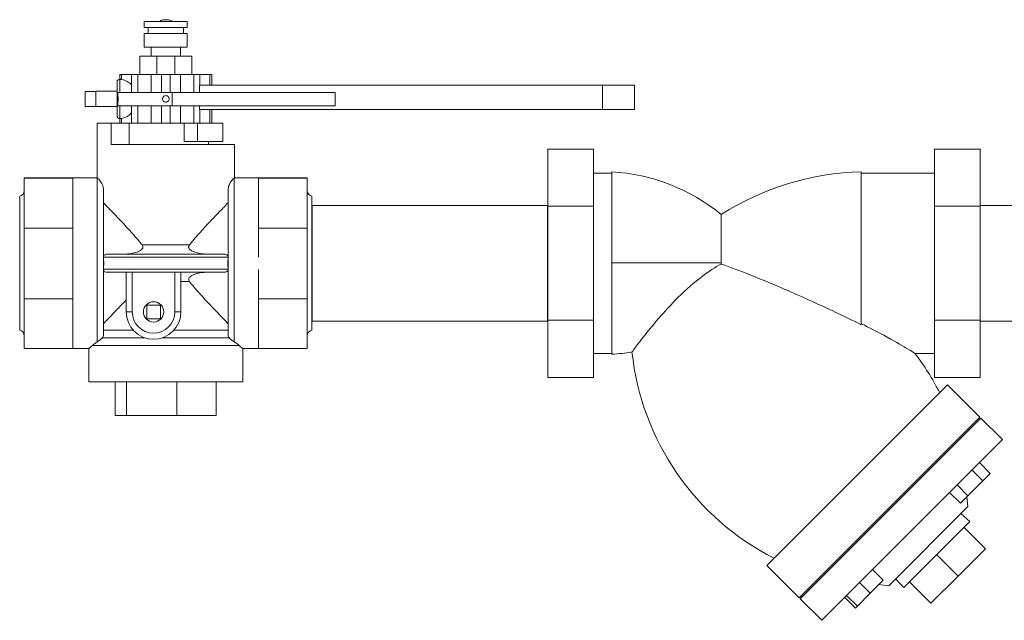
# Model space of a CAD drawing. Header units: inches. Extents: x 1 to 669, y 0 to 417.
# Tile 23 of 256: x 44 to 63, y 272 to 284. Entities that reach past the tile are written whole.
import ezdxf

# ---------------------------------------------------------------- set-up
doc = ezdxf.new("R2010")
doc.units = ezdxf.units.IN
doc.header["$LTSCALE"] = 12
doc.header["$MEASUREMENT"] = 0
doc.layers.get('0').update_dxf_attribs({"linetype": 'CONTINUOUS'})
doc.layers.add('X', color=1, linetype='CONTINUOUS')

# ---------------------------------------------------------------- blocks, each defined once
blk = doc.blocks.new('GASTRAIN')
at = {"layer": 'X', "lineweight": 0}
for p, q in [((-76.837, 301.634), (-76.418, 301.634)), ((-76.837, 301.515), (-76.837, 301.634)), ((-76.837, 301.515), (-76.418, 301.515)), ((-76.764, 301.397), (-76.764, 301.515)), ((-76.386, 301.666), (-76.451, 301.666)), ((-76.418, 301.634), (-76, 301.634)), ((-76.418, 301.515), (-76, 301.515)), ((-76.072, 301.397), (-76.072, 301.515)), ((-76, 301.515), (-76, 301.634)), ((-76.837, 301.397), (-76.418, 301.397)), ((-76.837, 301.13), (-76.837, 301.397)), ((-76.418, 301.397), (-76, 301.397)), ((-76, 301.13), (-76, 301.397)), ((-76.837, 301.13), (-76.418, 301.13)), ((-76.705, 300.952), (-76.705, 301.13)), ((-76.418, 301.13), (-76, 301.13)), ((-76.132, 300.952), (-76.132, 301.13)), ((-76.596, 300.952), (-76.922, 300.952)), ((-76.922, 300.596), (-76.922, 300.952)), ((-76.24, 300.952), (-76.596, 300.952)), ((-76.596, 300.596), (-76.596, 300.952)), ((-75.914, 300.952), (-76.24, 300.952)), ((-76.24, 300.596), (-76.24, 300.952)), ((-75.914, 300.596), (-75.914, 300.952)), ((-77.313, 300.596), (-77.28, 300.596)), ((-77.313, 300.507), (-77.313, 300.596)), ((-77.28, 300.5), (-77.28, 300.596)), ((-77.084, 300.596), (-77.28, 300.596)), ((-77.084, 300.246), (-77.084, 300.596)), ((-77.084, 300.596), (-76.965, 300.596)), ((-76.965, 300.246), (-76.965, 300.596)), ((-76.703, 300.596), (-76.965, 300.596)), ((-76.703, 300.246), (-76.703, 300.596)), ((-76.501, 300.596), (-76.703, 300.596)), ((-76.501, 300.246), (-76.501, 300.596)), ((-76.501, 300.596), (-76.336, 300.596)), ((-76.336, 300.246), (-76.336, 300.596)), ((-76.134, 300.596), (-76.336, 300.596)), ((-76.134, 300.246), (-76.134, 300.596)), ((-75.872, 300.596), (-76.134, 300.596)), ((-75.872, 300.246), (-75.872, 300.596)), ((-75.872, 300.596), (-75.753, 300.596)), ((-75.753, 300.388), (-75.753, 300.596)), ((-75.557, 300.596), (-75.753, 300.596)), ((-75.557, 300.596), (-75.524, 300.596)), ((-75.557, 300.388), (-75.557, 300.596)), ((-75.524, 300.388), (-75.524, 300.596)), ((-77.368, 300.121), (-77.368, 300.45)), ((-77.311, 300.507), (-77.311, 300.246)), ((-75.762, 300.246), (-75.762, 300.388)), ((-67.908, 300.388), (-75.762, 300.388)), ((-67.908, 300.388), (-67.282, 300.388)), ((-67.908, 300.388), (-67.908, 299.914)), ((-67.282, 300.388), (-67.282, 299.914)), ((-77.784, 300.267), (-77.991, 300.267)), ((-77.991, 300.267), (-77.991, 299.975)), ((-77.784, 300.267), (-77.784, 300.27)), ((-77.368, 300.27), (-77.784, 300.27)), ((-77.784, 300.267), (-77.784, 300.148)), ((-77.35, 300.246), (-77.35, 300.175)), ((-76.291, 300.246), (-77.35, 300.246)), ((-76.291, 300.246), (-76.291, 299.989)), ((-76.291, 300.246), (-73.118, 300.246)), ((-73.118, 300.246), (-73.118, 299.989)), ((-77.784, 299.975), (-77.991, 299.975)), ((-77.784, 300.095), (-77.784, 300.148)), ((-77.784, 300.095), (-77.784, 299.975)), ((-77.784, 299.973), (-77.784, 299.975)), ((-77.368, 299.973), (-77.784, 299.973)), ((-77.368, 299.792), (-77.368, 300.121)), ((-77.35, 300.067), (-77.35, 299.989)), ((-76.291, 299.989), (-77.35, 299.989)), ((-77.311, 299.989), (-77.311, 299.736)), ((-77.084, 299.647), (-77.084, 299.989)), ((-76.965, 299.647), (-76.965, 299.989)), ((-76.703, 299.647), (-76.703, 299.989)), ((-76.501, 299.647), (-76.501, 299.989)), ((-76.336, 299.647), (-76.336, 299.989)), ((-76.291, 299.989), (-73.118, 299.989)), ((-76.134, 299.647), (-76.134, 299.989)), ((-75.872, 299.647), (-75.872, 299.989)), ((-75.762, 299.914), (-75.762, 299.989)), ((-75.762, 299.914), (-67.908, 299.914)), ((-75.753, 299.647), (-75.753, 299.914)), ((-75.557, 299.647), (-75.557, 299.914)), ((-75.524, 299.647), (-75.524, 299.914)), ((-67.282, 299.914), (-67.908, 299.914)), ((-77.756, 299.231), (-77.756, 299.647)), ((-77.756, 299.647), (-77.486, 299.647)), ((-77.13, 299.647), (-77.486, 299.647)), ((-77.486, 299.231), (-77.486, 299.647)), ((-77.313, 299.647), (-77.313, 299.736)), ((-77.28, 299.647), (-77.28, 299.742)), ((-77.13, 299.647), (-77.084, 299.647)), ((-77.13, 299.231), (-77.13, 299.647)), ((-77.084, 299.647), (-76.965, 299.647)), ((-76.916, 299.647), (-76.965, 299.647)), ((-76.916, 299.647), (-76.542, 299.647)), ((-76.501, 299.647), (-76.542, 299.647)), ((-76.501, 299.647), (-76.336, 299.647)), ((-76.295, 299.647), (-76.336, 299.647)), ((-76.295, 299.647), (-76.062, 299.647)), ((-76.062, 299.647), (-75.8, 299.647)), ((-76.062, 299.291), (-76.062, 299.647)), ((-75.8, 299.647), (-75.8, 299.291)), ((-75.305, 299.647), (-75.8, 299.647)), ((-75.305, 299.647), (-75.305, 299.291)), ((-77.756, 299.231), (-77.756, 299.231)), ((-77.756, 299.231), (-77.756, 298.583)), ((-77.486, 299.231), (-75.08, 299.231)), ((-76.062, 299.291), (-75.8, 299.291)), ((-75.305, 299.291), (-75.8, 299.291)), ((-75.588, 299.231), (-75.588, 299.291)), ((-75.08, 299.231), (-75.08, 298.583)), ((-68.973, 298.031), (-68.973, 299.144)), ((-68.083, 299.144), (-68.973, 299.144)), ((-68.083, 298.031), (-68.083, 299.144)), ((-61.438, 299.144), (-60.548, 299.144)), ((-61.438, 298.031), (-61.438, 299.144)), ((-60.548, 298.031), (-60.548, 299.144)), ((-68.083, 298.675), (-67.727, 298.675)), ((-67.727, 296.922), (-67.727, 298.701)), ((-67.727, 298.675), (-67.727, 295.16)), ((-62.862, 295.718), (-62.862, 298.702)), ((-62.862, 295.735), (-62.862, 298.675)), ((-61.438, 298.675), (-62.862, 298.675)), ((-79.177, 298.58), (-79.177, 298.577)), ((-78.228, 298.58), (-79.177, 298.58)), ((-79.177, 298.577), (-79.177, 297.602)), ((-78.228, 298.577), (-79.177, 298.577)), ((-78.228, 298.583), (-78.228, 298.578)), ((-78.228, 298.583), (-77.756, 298.583)), ((-78.228, 298.578), (-78.228, 298.577)), ((-78.228, 298.577), (-78.228, 298.174)), ((-77.753, 295.385), (-77.753, 298.58)), ((-75.084, 298.58), (-75.084, 295.385)), ((-75.08, 298.583), (-74.609, 298.583)), ((-74.609, 298.583), (-74.609, 298.578)), ((-74.609, 298.58), (-73.66, 298.58)), ((-74.609, 298.578), (-74.609, 298.577)), ((-74.609, 298.577), (-74.609, 298.174)), ((-74.609, 298.577), (-73.66, 298.577)), ((-73.66, 298.58), (-73.66, 298.577)), ((-73.66, 298.577), (-73.66, 297.602)), ((-77.634, 298.36), (-77.634, 295.507)), ((-75.202, 295.507), (-75.202, 298.36)), ((-79.266, 296.918), (-79.266, 298.223)), ((-78.228, 298.174), (-78.228, 298.006)), ((-74.609, 298.174), (-74.609, 298.006)), ((-73.571, 296.918), (-73.571, 298.223)), ((-73.571, 298.045), (-73.566, 298.045)), ((-73.566, 298.045), (-73.566, 296.918)), ((-68.977, 298.045), (-73.566, 298.045)), ((-68.977, 298.045), (-68.977, 296.918)), ((-68.973, 298.045), (-68.977, 298.045)), ((-60.548, 298.045), (-60.544, 298.045)), ((-60.544, 298.045), (-60.544, 296.918)), ((-55.955, 298.045), (-60.544, 298.045)), ((-78.228, 298.006), (-78.228, 297.602)), ((-74.609, 298.006), (-74.609, 297.602)), ((-68.973, 295.804), (-68.973, 298.031)), ((-68.083, 298.031), (-68.973, 298.031)), ((-68.083, 295.804), (-68.083, 298.031)), ((-65.591, 296.9), (-65.591, 297.867)), ((-61.438, 298.031), (-60.548, 298.031)), ((-61.438, 295.804), (-61.438, 298.031)), ((-60.548, 295.804), (-60.548, 298.031)), ((-79.177, 297.602), (-79.177, 296.226)), ((-78.228, 297.602), (-79.177, 297.602)), ((-78.228, 297.602), (-78.228, 297.033)), ((-74.609, 297.602), (-74.609, 297.033)), ((-74.609, 297.602), (-73.66, 297.602)), ((-73.66, 297.602), (-73.66, 296.226)), ((-77.553, 297.096), (-75.283, 297.096)), ((-76.88, 297.273), (-75.957, 297.273)), ((-79.266, 295.612), (-79.266, 296.918)), ((-78.228, 297.033), (-78.228, 296.795)), ((-75.203, 297.036), (-77.634, 297.036)), ((-73.571, 295.612), (-73.571, 296.918)), ((-73.566, 296.918), (-73.566, 295.79)), ((-68.977, 296.918), (-68.977, 295.79)), ((-67.727, 296.922), (-65.591, 296.922)), ((-67.727, 295.142), (-67.727, 296.922)), ((-60.544, 296.918), (-60.544, 295.79)), ((-78.228, 296.795), (-78.228, 296.226)), ((-77.634, 296.799), (-75.203, 296.799)), ((-77.553, 296.74), (-77.171, 296.74)), ((-77.19, 296.74), (-77.19, 295.968)), ((-77.071, 295.968), (-77.071, 296.74)), ((-75.283, 296.74), (-77.046, 296.74)), ((-76.24, 296.74), (-76.24, 295.968)), ((-76.122, 295.968), (-76.122, 296.74)), ((-74.609, 296.795), (-74.609, 296.226)), ((-75.957, 296.562), (-76.122, 296.562)), ((-79.177, 296.226), (-79.177, 295.255)), ((-78.228, 296.226), (-79.177, 296.226)), ((-78.228, 296.226), (-78.228, 295.824)), ((-74.609, 296.226), (-74.609, 295.824)), ((-74.609, 296.226), (-73.66, 296.226)), ((-73.66, 296.226), (-73.66, 295.255)), ((-77.071, 295.968), (-77.19, 295.968)), ((-76.789, 296.101), (-76.789, 295.835)), ((-76.523, 296.101), (-76.789, 296.101)), ((-76.523, 295.835), (-76.523, 296.101)), ((-76.24, 295.968), (-76.122, 295.968)), ((-78.228, 295.824), (-78.228, 295.657)), ((-76.789, 295.835), (-76.523, 295.835)), ((-74.609, 295.824), (-74.609, 295.657)), ((-73.571, 295.79), (-73.566, 295.79)), ((-68.977, 295.79), (-73.566, 295.79)), ((-68.973, 295.79), (-68.977, 295.79)), ((-68.973, 294.691), (-68.973, 295.804)), ((-68.083, 295.804), (-68.973, 295.804)), ((-68.083, 294.691), (-68.083, 295.804)), ((-61.438, 295.804), (-60.548, 295.804)), ((-61.438, 294.691), (-61.438, 295.804)), ((-60.548, 294.691), (-60.548, 295.804)), ((-60.548, 295.79), (-60.544, 295.79)), ((-55.955, 295.79), (-60.544, 295.79)), ((-78.228, 295.657), (-78.228, 295.255)), ((-77.634, 295.611), (-77.053, 295.611)), ((-76.259, 295.611), (-75.202, 295.611)), ((-74.609, 295.657), (-74.609, 295.255)), ((-77.655, 295.462), (-76.826, 295.462)), ((-76.485, 295.462), (-75.182, 295.462)), ((-78.228, 295.255), (-79.177, 295.255)), ((-78.228, 295.255), (-78.228, 295.252)), ((-78.228, 295.252), (-77.918, 295.252)), ((-77.918, 295.252), (-77.918, 294.604)), ((-74.987, 295.313), (-77.85, 295.313)), ((-74.919, 295.252), (-74.609, 295.252)), ((-74.919, 295.252), (-74.919, 294.604)), ((-74.609, 295.255), (-74.609, 295.252)), ((-74.609, 295.255), (-73.66, 295.255)), ((-68.083, 295.16), (-67.727, 295.16)), ((-61.438, 295.16), (-61.816, 295.16)), ((-76.418, 294.604), (-77.918, 294.604)), ((-77.402, 294.604), (-77.402, 293.951)), ((-77.187, 294.604), (-77.187, 293.951)), ((-74.919, 294.604), (-76.418, 294.604)), ((-76.203, 294.604), (-76.203, 293.951)), ((-75.434, 294.604), (-75.434, 293.951)), ((-68.083, 294.691), (-68.973, 294.691)), ((-61.438, 294.691), (-60.548, 294.691)), ((-62.941, 292.785), (-61.179, 294.547)), ((-60.55, 293.917), (-61.179, 294.547)), ((-77.402, 293.951), (-77.187, 293.951)), ((-77.187, 293.951), (-76.203, 293.951)), ((-76.203, 293.951), (-75.434, 293.951)), ((-64.054, 290.373), (-60.53, 293.897)), ((-62.312, 292.155), (-60.55, 293.917)), ((-60.559, 293.868), (-60.579, 293.888)), ((-60.111, 293.478), (-60.53, 293.897)), ((-60.111, 293.478), (-63.634, 289.954)), ((-60.704, 292.884), (-60.494, 292.675)), ((-60.558, 293.03), (-60.349, 292.82)), ((-64.703, 291.023), (-62.941, 292.785)), ((-60.785, 292.384), (-60.494, 292.675)), ((-60.494, 292.675), (-60.349, 292.82)), ((-60.994, 292.594), (-60.785, 292.384)), ((-61.14, 292.448), (-60.93, 292.239)), ((-60.93, 292.239), (-60.785, 292.384)), ((-60.786, 292.171), (-60.807, 292.362)), ((-64.074, 290.393), (-62.312, 292.155)), ((-62.328, 290.629), (-60.786, 292.171)), ((-60.919, 292.038), (-60.748, 291.878)), ((-60.748, 291.878), (-61.846, 290.78)), ((-60.443, 291.35), (-60.86, 291.766)), ((-60.443, 291.35), (-60.975, 290.818)), ((-60.975, 290.818), (-61.391, 291.234)), ((-64.074, 290.393), (-64.703, 291.023)), ((-62.644, 290.944), (-62.434, 290.734)), ((-62.195, 290.762), (-62.034, 290.591)), ((-61.846, 290.78), (-62.034, 290.591)), ((-60.975, 290.818), (-61.507, 290.287)), ((-62.896, 290.692), (-62.686, 290.483)), ((-62.686, 290.483), (-62.434, 290.734)), ((-62.328, 290.629), (-62.518, 290.65)), ((-61.507, 290.287), (-61.923, 290.703)), ((-63.634, 289.954), (-64.054, 290.373)), ((-64.025, 290.403), (-64.045, 290.423)), ((-63.186, 290.402), (-62.977, 290.192)), ((-63.148, 290.441), (-62.938, 290.231)), ((-62.938, 290.231), (-62.686, 290.483)), ((-62.977, 290.192), (-62.938, 290.231))]:
    blk.add_line(p, q, dxfattribs=at)
blk.add_circle((-76.656, 295.968), 0.198, dxfattribs=at)
for centre, radius, start, end in [((-76.451, 301.535), 0.131, 90, 131.2065), ((-76.451, 301.535), 0.131, 90, 131.2065), ((-76.386, 301.535), 0.131, 48.7935, 90), ((-77.311, 300.45), 0.057, 90.9095, 180), ((-77.311, 299.792), 0.057, 180, 269.0905), ((-67.946, 294.989), 3.718, 50.6977, 86.612), ((-62.724, 293.372), 5.332, 91.4907, 122.5349), ((-79.295, 298.338), 0.119, 284.3592, 0), ((-73.541, 298.338), 0.119, 180, 255.6408), ((-76.656, 295.968), 0.534, 180, 0), ((-76.656, 295.968), 0.415, 180, 0), ((-79.295, 295.497), 0.119, 360, 75.6408), ((-73.541, 295.497), 0.119, 104.3592, 180), ((-67.946, 298.854), 3.718, 273.388, 279.5057), ((-62.229, 295.734), 5.132, 186.1255, 242.952), ((-65.905, 292.058), 5.132, 27.048, 37.1817)]:
    blk.add_arc(centre, radius, start, end, dxfattribs=at)
at = {"layer": 'X', "lineweight": 0, "extrusion": (0, 0, -1)}
for centre, major_axis, ratio, start_param, end_param in [((-77.347, 300.121), (0, -0.386), 0.967949, -2.960617, -2.359942), ((-77.347, 300.121), (0, -0.386), 0.967949, -0.781651, -0.180976), ((-76.238, 296.665), (-0.117, -0.075), 0.011433, 3.123698, 3.148921), ((-65.904, 292.059), (3.042, 4.133), 0.000007, 0, 0.000028)]:
    blk.add_ellipse(centre, major_axis=major_axis, ratio=ratio, start_param=start_param, end_param=end_param, dxfattribs=at)
at = {"layer": 'X', "lineweight": 0}
for centre, major_axis, ratio, start_param, end_param in [((-77.595, 297.037), (-0.0252, 0.0336), 0.912966, 0.944025, 0.982875), ((-75.242, 297.037), (-0.0252, -0.0336), 0.912959, 2.158612, 2.197463), ((-77.58, 296.798), (0.0529, 0.0143), 0.859076, 2.827752, 2.860952), ((-76.995, 296.822), (-0.198, -0.025), 0.396638, 1.127955, 1.259578), ((-75.257, 296.798), (0.0529, -0.0143), 0.859025, 0.280509, 0.313707)]:
    blk.add_ellipse(centre, major_axis=major_axis, ratio=ratio, start_param=start_param, end_param=end_param, dxfattribs=at)
for points, knots in [([(-77.312, 300.507), (-77.312, 300.507), (-77.312, 300.507), (-77.312, 300.507), (-77.312, 300.507), (-77.312, 300.507), (-77.311, 300.507)], [1.77287881, 1.77287881, 1.77287881, 1.77287881, 1.78085361, 1.78085361, 1.78085361, 1.79042235, 1.79042235, 1.79042235, 1.79042235]), ([(-77.311, 300.507), (-77.31, 300.507), (-77.307, 300.506), (-77.298, 300.504), (-77.29, 300.502), (-77.28, 300.5)], [1.4224272, 1.4224272, 1.4224272, 1.4224272, 1.4874222, 1.4874222, 1.5966719, 1.5966719, 1.5966719, 1.5966719]), ([(-77.35, 300.067), (-77.349, 300.075), (-77.349, 300.084), (-77.348, 300.092), (-77.348, 300.102), (-77.347, 300.111), (-77.347, 300.121), (-77.347, 300.129), (-77.348, 300.136), (-77.348, 300.144), (-77.348, 300.155), (-77.349, 300.165), (-77.35, 300.175)], [-0.1460787, -0.1460787, -0.1460787, -0.1460787, -0.0778018, -0.0778018, -0.0778018, 0, 0, 0, 0.0611618, 0.0611618, 0.0611618, 0.1464916, 0.1464916, 0.1464916, 0.1464916]), ([(-76.482, 300.121), (-76.482, 300.129), (-76.481, 300.138), (-76.474, 300.154), (-76.469, 300.161), (-76.458, 300.172), (-76.451, 300.177), (-76.435, 300.184), (-76.426, 300.185), (-76.41, 300.185), (-76.402, 300.184), (-76.386, 300.177), (-76.379, 300.172), (-76.367, 300.161), (-76.362, 300.154), (-76.356, 300.138), (-76.354, 300.129), (-76.354, 300.113), (-76.356, 300.105), (-76.362, 300.089), (-76.367, 300.082), (-76.379, 300.07), (-76.386, 300.065), (-76.402, 300.059), (-76.41, 300.057), (-76.426, 300.057), (-76.435, 300.059), (-76.451, 300.065), (-76.458, 300.07), (-76.469, 300.082), (-76.474, 300.089), (-76.481, 300.105), (-76.482, 300.113), (-76.482, 300.121)], [0, 0, 0, 0, 0.0613212, 0.0613212, 0.1226423, 0.1226423, 0.1839634, 0.1839634, 0.2452846, 0.2452846, 0.3066057, 0.3066057, 0.3679268, 0.3679268, 0.429248, 0.429248, 0.4905691, 0.4905691, 0.5518903, 0.5518903, 0.6132114, 0.6132114, 0.6745326, 0.6745326, 0.7358537, 0.7358537, 0.7971748, 0.7971748, 0.8584959, 0.8584959, 0.9198171, 0.9198171, 0.9811382, 0.9811382, 0.9811382, 0.9811382]), ([(-77.28, 299.742), (-77.29, 299.74), (-77.298, 299.738), (-77.307, 299.736), (-77.31, 299.736), (-77.311, 299.736)], [0.2332144, 0.2332144, 0.2332144, 0.2332144, 0.3424641, 0.3424641, 0.4074591, 0.4074591, 0.4074591, 0.4074591]), ([(-77.634, 298.36), (-77.634, 298.366), (-77.635, 298.371), (-77.636, 298.388), (-77.639, 298.401), (-77.648, 298.434), (-77.657, 298.455), (-77.685, 298.507), (-77.706, 298.535), (-77.733, 298.563), (-77.74, 298.569), (-77.748, 298.576), (-77.751, 298.578), (-77.753, 298.58), (-77.753, 298.58), (-77.753, 298.58)], [-2.461456, -2.461456, -2.461456, -2.461456, -2.343097, -2.343097, -2.087008, -2.087008, -1.677114, -1.677114, -1.01281, -1.01281, -0.688298, -0.688298, -0.504832, -0.504832, -0.484448, -0.484448, -0.484448, -0.484448]), ([(-75.084, 298.58), (-75.086, 298.578), (-75.089, 298.576), (-75.108, 298.559), (-75.131, 298.536), (-75.166, 298.483), (-75.177, 298.461), (-75.191, 298.424), (-75.196, 298.41), (-75.2, 298.388), (-75.202, 298.378), (-75.202, 298.366), (-75.202, 298.363), (-75.202, 298.36)], [-9.57135, -9.57135, -9.57135, -9.57135, -9.31983, -9.31983, -8.520864, -8.520864, -8.049725, -8.049725, -7.742261, -7.742261, -7.548861, -7.548861, -7.489775, -7.489775, -7.489775, -7.489775]), ([(-77.634, 298.097), (-77.604, 298.066), (-77.569, 298.03), (-77.486, 297.944), (-77.437, 297.893), (-77.327, 297.778), (-77.262, 297.709), (-77.128, 297.564), (-77.06, 297.489), (-76.961, 297.374), (-76.929, 297.336), (-76.892, 297.289), (-76.886, 297.281), (-76.88, 297.273)], [7.467496, 7.467496, 7.467496, 7.467496, 8.041146, 8.041146, 8.722969, 8.722969, 9.540065, 9.540065, 10.357161, 10.357161, 10.765709, 10.765709, 10.851868, 10.851868, 10.851868, 10.851868]), ([(-75.957, 297.273), (-75.951, 297.281), (-75.944, 297.289), (-75.908, 297.336), (-75.876, 297.374), (-75.777, 297.489), (-75.709, 297.564), (-75.575, 297.709), (-75.51, 297.778), (-75.4, 297.893), (-75.35, 297.944), (-75.267, 298.03), (-75.233, 298.066), (-75.202, 298.097)], [13.130839, 13.130839, 13.130839, 13.130839, 13.216997, 13.216997, 13.625545, 13.625545, 14.442641, 14.442641, 15.259737, 15.259737, 15.941561, 15.941561, 16.515211, 16.515211, 16.515211, 16.515211]), ([(-77.553, 297.096), (-77.562, 297.096), (-77.571, 297.095), (-77.59, 297.09), (-77.6, 297.087), (-77.614, 297.078), (-77.62, 297.073), (-77.628, 297.063), (-77.631, 297.058), (-77.634, 297.049), (-77.634, 297.046), (-77.634, 297.043)], [-0.2704947, -0.2704947, -0.2704947, -0.2704947, -0.2136309, -0.2136309, -0.1411168, -0.1411168, -0.0863621, -0.0863621, -0.0424334, -0.0424334, -0.0169054, -0.0169054, -0.0169054, -0.0169054]), ([(-76.88, 297.273), (-76.874, 297.266), (-76.869, 297.258), (-76.864, 297.242), (-76.863, 297.235), (-76.864, 297.222), (-76.866, 297.216), (-76.873, 297.202), (-76.879, 297.195), (-76.896, 297.177), (-76.911, 297.167), (-76.955, 297.143), (-76.994, 297.128), (-77.089, 297.104), (-77.148, 297.096), (-77.209, 297.096)], [2.008865, 2.008865, 2.008865, 2.008865, 2.099744, 2.099744, 2.168323, 2.168323, 2.230894, 2.230894, 2.310984, 2.310984, 2.455028, 2.455028, 2.753943, 2.753943, 3.096418, 3.096418, 3.096418, 3.096418]), ([(-75.628, 297.096), (-75.652, 297.096), (-75.676, 297.097), (-75.769, 297.107), (-75.834, 297.124), (-75.904, 297.154), (-75.925, 297.166), (-75.951, 297.187), (-75.959, 297.196), (-75.969, 297.212), (-75.972, 297.219), (-75.973, 297.232), (-75.973, 297.239), (-75.969, 297.253), (-75.966, 297.26), (-75.96, 297.269), (-75.958, 297.271), (-75.957, 297.273)], [0.8172693, 0.8172693, 0.8172693, 0.8172693, 0.9324063, 0.9324063, 1.2701997, 1.2701997, 1.4097113, 1.4097113, 1.4797643, 1.4797643, 1.5255298, 1.5255298, 1.5658114, 1.5658114, 1.6143681, 1.6143681, 1.6286815, 1.6286815, 1.6286815, 1.6286815]), ([(-75.202, 297.043), (-75.203, 297.046), (-75.203, 297.049), (-75.206, 297.058), (-75.209, 297.063), (-75.217, 297.074), (-75.223, 297.079), (-75.241, 297.089), (-75.253, 297.093), (-75.272, 297.095), (-75.278, 297.096), (-75.283, 297.096)], [-1.0613667, -1.0613667, -1.0613667, -1.0613667, -1.0359139, -1.0359139, -0.9916456, -0.9916456, -0.932016, -0.932016, -0.8522084, -0.8522084, -0.8187338, -0.8187338, -0.8187338, -0.8187338]), ([(-77.634, 297.036), (-77.63, 296.996), (-77.628, 296.956), (-77.628, 296.879), (-77.63, 296.839), (-77.634, 296.799)], [3.1414516, 3.1414516, 3.1414516, 3.1414516, 3.4369367, 3.4369367, 3.7324218, 3.7324218, 3.7324218, 3.7324218]), ([(-75.203, 296.799), (-75.206, 296.839), (-75.208, 296.879), (-75.208, 296.956), (-75.206, 296.996), (-75.203, 297.036)], [3.1414509, 3.1414509, 3.1414509, 3.1414509, 3.4369394, 3.4369394, 3.7324278, 3.7324278, 3.7324278, 3.7324278]), ([(-65.591, 296.902), (-65.712, 296.838), (-65.837, 296.757), (-66.121, 296.542), (-66.278, 296.403), (-66.568, 296.115), (-66.699, 295.971), (-66.928, 295.705), (-67.024, 295.586), (-67.179, 295.39), (-67.237, 295.313), (-67.313, 295.212), (-67.332, 295.186), (-67.332, 295.186)], [-5.158952, -5.158952, -5.158952, -5.158952, -4.603154, -4.603154, -3.910357, -3.910357, -3.272, -3.272, -2.68444, -2.68444, -2.14026, -2.14026, -1.62706, -1.62706, -1.62706, -1.62706]), ([(-62.862, 295.718), (-63.023, 295.797), (-63.193, 295.879), (-63.709, 296.124), (-64.071, 296.288), (-64.846, 296.62), (-65.242, 296.777), (-65.591, 296.9)], [8.995787, 8.995787, 8.995787, 8.995787, 10.259627, 10.259627, 12.712984, 12.712984, 15.52479, 15.52479, 15.52479, 15.52479]), ([(-77.634, 296.792), (-77.634, 296.789), (-77.634, 296.786), (-77.631, 296.777), (-77.628, 296.772), (-77.62, 296.762), (-77.614, 296.756), (-77.596, 296.746), (-77.584, 296.742), (-77.565, 296.74), (-77.559, 296.74), (-77.553, 296.74)], [-1.0613667, -1.0613667, -1.0613667, -1.0613667, -1.0359139, -1.0359139, -0.9916456, -0.9916456, -0.932016, -0.932016, -0.8522084, -0.8522084, -0.8187338, -0.8187338, -0.8187338, -0.8187338]), ([(-77.209, 296.74), (-77.206, 296.74), (-77.202, 296.74), (-77.196, 296.739), (-77.193, 296.739), (-77.19, 296.739)], [-0.04864189, -0.04864189, -0.04864189, -0.04864189, -0.02432093, -0.02432093, 0, 0, 0, 0]), ([(-77.071, 296.74), (-77.075, 296.741), (-77.078, 296.741), (-77.092, 296.742), (-77.102, 296.742), (-77.113, 296.743), (-77.114, 296.743), (-77.116, 296.743), (-77.117, 296.743), (-77.118, 296.743), (-77.119, 296.743), (-77.12, 296.743), (-77.12, 296.743), (-77.122, 296.743), (-77.123, 296.743), (-77.126, 296.742), (-77.129, 296.742), (-77.136, 296.742), (-77.14, 296.742), (-77.153, 296.741), (-77.16, 296.74), (-77.168, 296.74), (-77.169, 296.74), (-77.171, 296.74)], [0.9301501, 0.9301501, 0.9301501, 0.9301501, 0.9589953, 0.9589953, 1.0346104, 1.0346104, 1.0461984, 1.0461984, 1.0516923, 1.0516923, 1.0559962, 1.0559962, 1.0606928, 1.0606928, 1.0682267, 1.0682267, 1.0929611, 1.0929611, 1.1320598, 1.1320598, 1.2137195, 1.2137195, 1.2360221, 1.2360221, 1.2360221, 1.2360221]), ([(-75.957, 296.562), (-75.963, 296.569), (-75.967, 296.577), (-75.972, 296.593), (-75.973, 296.6), (-75.972, 296.613), (-75.97, 296.62), (-75.964, 296.633), (-75.958, 296.64), (-75.94, 296.658), (-75.926, 296.668), (-75.882, 296.692), (-75.842, 296.707), (-75.748, 296.731), (-75.689, 296.74), (-75.628, 296.74)], [2.008865, 2.008865, 2.008865, 2.008865, 2.099744, 2.099744, 2.168323, 2.168323, 2.230894, 2.230894, 2.310984, 2.310984, 2.455028, 2.455028, 2.753943, 2.753943, 3.096418, 3.096418, 3.096418, 3.096418]), ([(-75.283, 296.74), (-75.275, 296.74), (-75.266, 296.74), (-75.246, 296.745), (-75.237, 296.748), (-75.222, 296.757), (-75.217, 296.762), (-75.209, 296.772), (-75.206, 296.777), (-75.203, 296.786), (-75.203, 296.789), (-75.202, 296.792)], [-0.2704947, -0.2704947, -0.2704947, -0.2704947, -0.2136309, -0.2136309, -0.1411168, -0.1411168, -0.0863621, -0.0863621, -0.0424334, -0.0424334, -0.0169054, -0.0169054, -0.0169054, -0.0169054]), ([(-75.202, 295.738), (-75.233, 295.769), (-75.267, 295.805), (-75.35, 295.891), (-75.4, 295.942), (-75.51, 296.058), (-75.575, 296.126), (-75.709, 296.271), (-75.777, 296.346), (-75.876, 296.461), (-75.908, 296.499), (-75.944, 296.546), (-75.951, 296.554), (-75.957, 296.562)], [-16.515211, -16.515211, -16.515211, -16.515211, -15.941561, -15.941561, -15.259737, -15.259737, -14.442641, -14.442641, -13.625545, -13.625545, -13.216997, -13.216997, -13.130839, -13.130839, -13.130839, -13.130839]), ([(-77.19, 296.205), (-77.191, 296.203), (-77.193, 296.201), (-77.262, 296.126), (-77.327, 296.058), (-77.437, 295.942), (-77.486, 295.891), (-77.569, 295.805), (-77.604, 295.769), (-77.634, 295.738)], [14.42028, 14.42028, 14.42028, 14.42028, 14.442641, 14.442641, 15.259737, 15.259737, 15.941561, 15.941561, 16.515211, 16.515211, 16.515211, 16.515211]), ([(-61.816, 295.16), (-61.816, 295.16), (-61.826, 295.166), (-61.874, 295.196), (-61.923, 295.225), (-62.087, 295.323), (-62.234, 295.409), (-62.556, 295.582), (-62.702, 295.658), (-62.862, 295.735)], [41.332927, 41.332927, 41.332927, 41.332927, 42.136791, 42.136791, 43.320764, 43.320764, 45.285308, 45.285308, 46.623885, 46.623885, 46.623885, 46.623885]), ([(-77.753, 295.385), (-77.74, 295.393), (-77.727, 295.402), (-77.708, 295.416), (-77.7, 295.422), (-77.687, 295.433), (-77.682, 295.437), (-77.672, 295.446), (-77.668, 295.45), (-77.66, 295.457), (-77.657, 295.46), (-77.655, 295.462)], [-3.561888, -3.561888, -3.561888, -3.561888, -3.3758729, -3.3758729, -3.2752664, -3.2752664, -3.2137486, -3.2137486, -3.1631991, -3.1631991, -3.1250137, -3.1250137, -3.1250137, -3.1250137]), ([(-77.655, 295.462), (-77.651, 295.466), (-77.647, 295.47), (-77.638, 295.485), (-77.634, 295.497), (-77.634, 295.507)], [0.2592305, 0.2592305, 0.2592305, 0.2592305, 0.3047142, 0.3047142, 0.4115401, 0.4115401, 0.4115401, 0.4115401]), ([(-75.182, 295.462), (-75.182, 295.462), (-75.182, 295.463), (-75.192, 295.473), (-75.198, 295.484), (-75.202, 295.499), (-75.202, 295.503), (-75.202, 295.507)], [1.4856093, 1.4856093, 1.4856093, 1.4856093, 1.4900666, 1.4900666, 1.7038597, 1.7038597, 1.7842901, 1.7842901, 1.7842901, 1.7842901]), ([(-75.084, 295.385), (-75.097, 295.393), (-75.11, 295.402), (-75.132, 295.418), (-75.14, 295.425), (-75.153, 295.436), (-75.159, 295.441), (-75.169, 295.449), (-75.173, 295.453), (-75.179, 295.459), (-75.18, 295.461), (-75.182, 295.462)], [0, 0, 0, 0, 0.1866138, 0.1866138, 0.3026544, 0.3026544, 0.3802631, 0.3802631, 0.443577, 0.443577, 0.4741332, 0.4741332, 0.4741332, 0.4741332]), ([(-77.918, 295.252), (-77.918, 295.252), (-77.908, 295.262), (-77.877, 295.289), (-77.865, 295.3), (-77.85, 295.313)], [-19.21683, -19.21683, -19.21683, -19.21683, -18.4462, -18.4462, -18.072586, -18.072586, -18.072586, -18.072586]), ([(-74.987, 295.313), (-74.972, 295.3), (-74.96, 295.289), (-74.929, 295.262), (-74.919, 295.252), (-74.919, 295.252)], [-7.549854, -7.549854, -7.549854, -7.549854, -7.176239, -7.176239, -6.40561, -6.40561, -6.40561, -6.40561])]:
    blk.add_open_spline(points, degree=3, knots=knots, dxfattribs=at)
for points in [[(-77.311, 299.736), (-77.312, 299.736), (-77.312, 299.736), (-77.312, 299.736)], [(-77.753, 298.58), (-77.755, 298.582), (-77.756, 298.583), (-77.756, 298.583)], [(-75.08, 298.583), (-75.08, 298.583), (-75.082, 298.582), (-75.084, 298.58)], [(-77.85, 295.313), (-77.825, 295.335), (-77.792, 295.36), (-77.753, 295.385)], [(-74.987, 295.313), (-75.012, 295.336), (-75.044, 295.361), (-75.084, 295.385)]]:
    blk.add_open_spline(points, degree=3, dxfattribs=at)

msp = doc.modelspace()

# ---------------------------------------------------------------- block references
msp.add_blockref('GASTRAIN', (123.26937, -17.85695))

doc.saveas('drawing.dxf')
